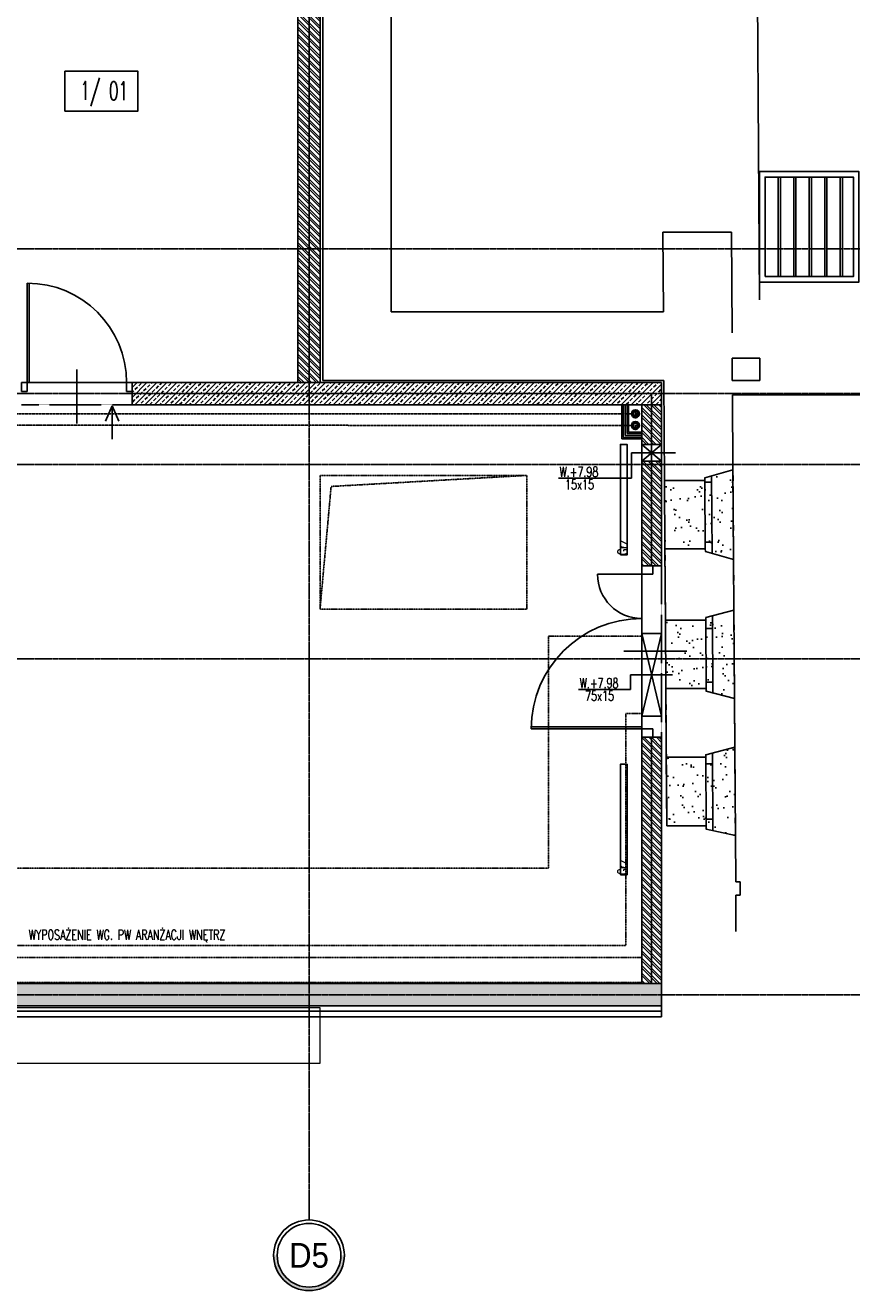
# Model space of a CAD drawing. Header units: inches. Extents: x 788 to 26783, y -4103 to 21.
# Tile 48 of 101: x 5797 to 6552, y -1969 to -823. Entities that reach past the tile are written whole.
import ezdxf
from ezdxf.enums import TextEntityAlignment as Align

# ---------------------------------------------------------------- set-up
doc = ezdxf.new("R2010")
doc.units = ezdxf.units.IN
doc.header["$MEASUREMENT"] = 0
for name, pattern in [('CENTER', [2, 1.25, -0.25, 0.25, -0.25]), ('DASHDOT', [1, 0.5, -0.25, 0, -0.25]), ('DASHED', [0.75, 0.5, -0.25]), ('DASHED2', [0.375, 0.25, -0.125])]:
    doc.linetypes.add(name, pattern=pattern)
doc.layers.add('0-sekcje', color=1, linetype='Continuous', lineweight=18)
for name, color, linetype in [('Drz---drzwi', 5, 'Continuous'), ('Ins-co', 2, 'Continuous'), ('Ins-el', 232, 'Continuous'), ('Ins-ppoz-opis', 240, 'Continuous'), ('Ins-went', 141, 'Continuous'), ('Ins-wod', 4, 'Continuous'), ('Opis-pom', 6, 'Continuous'), ('Opis_pom_ramka', 6, 'Continuous'), ('Os-osie glowne', 1, 'CENTER'), ('Os-osie-opis', 2, 'Continuous'), ('Pzt-bud wyburzane', 2, 'Continuous'), ('Pzt-bud wyburzane-hatch', 8, 'Continuous'), ('Sc-beton', 7, 'Continuous'), ('Sc-beton-hatch', 86, 'Continuous'), ('Sc-cegla pelna', 32, 'Continuous'), ('Sc-cegla pustak', 42, 'Continuous'), ('Sc-cegla pustak-hatch', 8, 'Continuous'), ('Sc-gk', 120, 'Continuous'), ('Sc-izolacja term-styropian', 151, 'STYROPIAN-KA'), ('Sc-nad', 5, 'DASHED2'), ('Sc-nadproza kon', 5, 'DASHED2'), ('Sch-opis', 51, 'Continuous'), ('W-idok', 8, 'Continuous'), ('W-otwor-strop', 1, 'Continuous'), ('W-otwor-strop-nad', 126, 'DASHED2'), ('W-przebicia-ściany', 223, 'Continuous')]:
    doc.layers.add(name, color=color, linetype=linetype)
doc.styles.add('dwg_opis duży', font='ARIAL.TTF', dxfattribs={"width": 0.9})
doc.styles.add('KA wymiar', font='romans.shx', dxfattribs={"width": 0.6})
doc.styles.add('ROMANS', font='romans', dxfattribs={"width": 0.85})
doc.linetypes.add('BATTING', pattern='A,0.0001,-0.1,[134,ltypeshp.shx,S=0.1,R=0,X=-0.1,Y=0],-0.2,[134,ltypeshp.shx,S=0.1,R=180,X=0.1,Y=0],-0.1', length=0.4001)
doc.linetypes.add('STYROPIAN-KA', pattern='A,0.0001,-0.1,[135,ltypeshp.shx,S=0.1,R=0,X=-0.1,Y=0],0,[135,ltypeshp.shx,S=0.1,R=180,X=0.1,Y=0],-0.1', length=0.2001)
doc.linetypes.add('ZIGZAG', pattern='A,0.00254,-5.08,[131,ltypeshp.shx,S=5.08,R=0,X=-5.08,Y=0],-10.16,[131,ltypeshp.shx,S=5.08,R=180,X=5.08,Y=0],-5.08', length=20.32254)
pattern_1 = [(45, (-46844.622, 16237.085), (-4.49012806, 4.49012806), []), (45, (-46840.132, 16237.085), (-4.49012806, 4.49012806), [3.175, -1.5875])]
pattern_2 = [(135, (-46844.6223, 16237.085), (-3.36759605, -3.36759605), []), (135, (-46844.6223, 16239.33), (-3.36759605, -3.36759605), [])]
pattern_3 = [(37.5, (149354.746, -44828.992), (-0.6299336, 19.2682377), [0, -15.2, 0, -17, 0, -16.25]), (7.5, (149354.746, -44828.992), (17.697767, 28.2214607), [0, -8.2, 0, -13.7, 0, -5.25]), (327.5, (149342.446, -44828.992), (31.1414186, 0.0565905), [0, -5, 0, -18, 0, -23.5]), (317.5, (149342.446, -44828.992), (30.061266, 8.7767556), [0, -2.5, 0, -11.8, 0, -13.5])]

# ---------------------------------------------------------------- blocks, each defined once
blk = doc.blocks.new('_0630_DRZWI_90')
at = {"ltscale": 7}
for p, q in [((5, 8), (5, 98)), ((6.8, 8), (6.8, 98))]:
    blk.add_line(p, q, dxfattribs=at)
at = {"ltscale": 25}
for p, q in [((50, 19.7), (50, -28.9)), ((5, 8), (0, 8)), ((0, 8), (5, 8)), ((0, 0), (0, 8)), ((5, 0), (0, 0)), ((5, 0), (0, 0)), ((95, 8), (5, 8)), ((5, 8), (5, 0)), ((95, 8), (95, 0)), ((100, 8), (95, 8)), ((95, 0), (100, 0)), ((95, 0), (100, 0)), ((100, 0), (100, 8))]:
    blk.add_line(p, q, dxfattribs=at)
at = {"ltscale": 7}
blk.add_arc((5, 8), 90, 0, 90, dxfattribs=at)
blk = doc.blocks.new('_DKGJHF')
at = {"ltscale": 7}
for p, q in [((-21.1, -77), (35.9, -77)), ((-5, -145.5), (-105, -145.5)), ((-5, -147.5), (-105, -147.5))]:
    blk.add_line(p, q, dxfattribs=at)
for points in [[(5, -7.5), (5, 0), (-5, 0), (-5, -7.5)], [(5, -155), (5, -147.5), (-5, -147.5), (-5, -155)]]:
    blk.add_lwpolyline(points, close=True, dxfattribs=at)
for points in [[(-45, -7.5), (-5, -7.5)], [(-5, -147.5), (-5, -7.5)]]:
    blk.add_lwpolyline(points, dxfattribs=at)
for centre, radius, start, end in [((-5, -7.5), 40, 180, 270), ((-5, -147.5), 100, 90, 180)]:
    blk.add_arc(centre, radius, start, end)
blk = doc.blocks.new('_opis_osi_liczbowy')
blk.add_hatch(color=256).paths.add_polyline_path([(32, 32), (32, 28.8, -1), (32, -28.8), (32, -32, 1)])
for radius in [32, 28.8]:
    blk.add_circle((32, 0), radius)
at = {"style": 'dwg_opis duży', "width": 0.9}
blk.add_attdef('AXNAMEH', text='', height=22.4, rotation=90, dxfattribs=at).set_placement((32, 0), align=Align.MIDDLE_CENTER)
blk = doc.blocks.new('_STRZAŁKA_WENT')
for q in [(-6, -14), (0, -30.2), (6, -14)]:
    blk.add_line((0, 0), q)
blk = doc.blocks.new('_opis_pom_metka')
at = {"layer": 'Opis_pom_ramka'}
blk.add_lwpolyline([(-33.1, 0), (32.9, 0), (32.9, -36), (-33.1, -36)], close=True, dxfattribs=at)
at = {"style": 'KA wymiar', "width": 0.6}
blk.add_attdef('KO/', text='', height=16.8, dxfattribs=at).set_placement((3.5, -25.9), align=Align.RIGHT)
blk.add_attdef('NR', (3.8, -26.2), '', height=16.8, dxfattribs=at)

msp = doc.modelspace()

# ---------------------------------------------------------------- hatches: boundary and pattern name
at = {"layer": 'Pzt-bud wyburzane-hatch'}
h = msp.add_hatch(dxfattribs=at)
h.set_pattern_fill('AR-SAND', color=256, scale=10, style=0)
h.set_pattern_definition(pattern_3)
h.paths.add_polyline_path([(6412.1, -1235.3), (6375.5, -1235.3), (6375.9, -1277.3), (6412.4, -1277.3)])
h.paths.add_polyline_path([(6412.4, -1277.3), (6375.9, -1277.3), (6376, -1297.3), (6412.5, -1297.3)])
h.paths.add_polyline_path([(6418.1, -1231.3), (6412.1, -1233), (6412.1, -1235.3), (6412.1, -1235.3), (6412.1, -1237), (6418.1, -1237)])
h.paths.add_polyline_path([(6418.1, -1237), (6412.1, -1237), (6412.4, -1277.3), (6418.4, -1277.3)])
h.paths.add_polyline_path([(6437.5, -1225.8), (6418.1, -1231.3), (6418.4, -1277.3), (6437.9, -1277.3)])
h.paths.add_polyline_path([(6418.4, -1277.3), (6412.4, -1277.3), (6412.5, -1291.3), (6418.5, -1291.3)])
h.paths.add_polyline_path([(6418.5, -1291.3), (6412.5, -1291.3), (6412.5, -1297.3), (6412.6, -1299.6), (6418.6, -1301.3)])
h.paths.add_polyline_path([(6437.9, -1277.3), (6418.4, -1277.3), (6418.6, -1301.3), (6438.1, -1306.8)])
h.paths.add_polyline_path([(6418.9, -1358), (6413, -1359.5), (6413, -1361.8), (6413, -1369.5), (6419, -1369.5)])
h = msp.add_hatch(dxfattribs=at)
h.set_pattern_fill('AR-SAND', color=256, scale=10, style=0)
h.set_pattern_definition(pattern_3)
edge = h.paths.add_edge_path()
edge.add_line((6413, -1361.8), (6413, -1359.5))
edge.add_line((6413, -1359.5), (6438.4, -1352.8))
edge.add_line((6438.4, -1352.8), (6438.4, -1352.8))
edge.add_line((6438.4, -1352.8), (6438.9, -1432.8))
edge.add_line((6438.9, -1432.8), (6413.4, -1426.1))
edge.add_line((6413.4, -1426.1), (6413.4, -1423.8))
edge.add_line((6413.4, -1423.8), (6376.8, -1423.8))
edge.add_line((6376.8, -1423.8), (6376.8, -1423.8))
edge.add_line((6376.8, -1423.8), (6376.3, -1340.1))
edge.add_line((6376.3, -1340.1), (6376.4, -1361.8))
edge.add_line((6376.4, -1361.8), (6376.4, -1361.8))
edge.add_line((6376.4, -1361.8), (6376.4, -1361.8))
edge.add_line((6376.4, -1361.8), (6376.4, -1361.8))
edge.add_line((6376.4, -1361.8), (6413, -1361.8))
h = msp.add_hatch(dxfattribs=at)
h.set_pattern_fill('AR-SAND', color=256, scale=10, style=0)
h.set_pattern_definition(pattern_3)
h.paths.add_polyline_path([(6413, -1485.9), (6377.3, -1485.9), (6377.7, -1547.9), (6413.4, -1547.9)])
h.paths.add_polyline_path([(6418.9, -1482), (6412.9, -1483.6), (6413, -1485.9), (6413, -1491.9), (6419, -1491.9)])
h.paths.add_polyline_path([(6419, -1491.9), (6413, -1491.9), (6413.3, -1541.9), (6419.3, -1541.9)])
h.paths.add_polyline_path([(6419.3, -1541.9), (6413.3, -1541.9), (6413.4, -1547.9), (6413.4, -1547.9), (6413.4, -1551.1), (6419.4, -1552.4)])
h.paths.add_polyline_path([(6439.2, -1476.9), (6418.9, -1482), (6419.4, -1552.4), (6439.7, -1556.8)])
at = {"layer": 'Sc-beton-hatch'}
h = msp.add_hatch(dxfattribs=at)
h.set_pattern_fill('ANSI33', color=256, style=0)
h.set_pattern_definition(pattern_1)
h.paths.add_polyline_path([(6372.9, -1156.8), (6053.9, -1156.8), (6053.9, -1166.8), (6372.9, -1166.8)])
h.paths.add_polyline_path([(6372.9, -1146.8), (6063.9, -1146.8), (6053.9, -1146.8), (6053.9, -1156.8), (6372.9, -1156.8)])
h.paths.add_polyline_path([(6053.9, -1146.8), (5893.9, -1146.8), (5893.9, -1154.8), (5893.9, -1156.8), (6053.9, -1156.8)])
h.paths.add_polyline_path([(6053.9, -1156.8), (5893.9, -1156.8), (5893.9, -1166.8), (6053.9, -1166.8)])
h = msp.add_hatch(dxfattribs=at)
h.set_pattern_fill('ANSI33', color=256, style=0)
h.set_pattern_definition(pattern_1)
h.paths.add_polyline_path([(5501, -1700.8), (5238.9, -1700.8), (5238.9, -1710.8), (5501, -1710.8)])
h.paths.add_polyline_path([(5501, -1690.8), (5248.9, -1690.8), (5248.9, -1687.8), (5238.9, -1687.8), (5238.9, -1700.8), (5501, -1700.8)])
h.paths.add_polyline_path([(5248.9, -1396.8), (5238.9, -1396.8), (5238.9, -1662.8), (5248.9, -1662.8)])
h.paths.add_polyline_path([(5238.9, -1396.8), (5228.9, -1396.8), (5228.9, -1662.8), (5238.9, -1662.8)])
h.paths.add_polyline_path([(5248.9, -1386.8), (5238.9, -1386.8), (5238.9, -1396.8), (5248.9, -1396.8)])
h.paths.add_polyline_path([(5238.9, -1386.8), (5228.9, -1386.8), (5228.9, -1396.8), (5238.9, -1396.8)])
h.paths.add_polyline_path([(5769.9, -1700.8), (5501, -1700.8), (5501, -1710.8), (5769.9, -1710.8)])
h.paths.add_polyline_path([(5769.9, -1690.8), (5501, -1690.8), (5501, -1700.8), (5769.9, -1700.8)])
h.paths.add_polyline_path([(6053.9, -1700.8), (5769.9, -1700.8), (5769.9, -1710.8), (6053.9, -1710.8)])
h.paths.add_polyline_path([(6053.9, -1690.8), (5769.9, -1690.8), (5769.9, -1700.8), (6053.9, -1700.8)])
h.paths.add_polyline_path([(6372.9, -1700.8), (6053.9, -1700.8), (6053.9, -1710.8), (6372.9, -1710.8)])
h.paths.add_polyline_path([(6372.9, -1690.8), (6053.9, -1690.8), (6053.9, -1700.8), (6372.9, -1700.8)])
at = {"layer": 'Sc-cegla pustak-hatch'}
h = msp.add_hatch(dxfattribs=at)
h.set_pattern_fill('ANSI32', color=256, scale=0.5, angle=90, style=0)
h.set_pattern_definition(pattern_2)
h.paths.add_polyline_path([(6043.9, -1146.8), (6053.9, -1146.8), (6053.9, -1025.8), (6043.9, -1025.8)])
h.paths.add_polyline_path([(6063.9, -1025.8), (6053.9, -1025.8), (6053.9, -1146.8), (6063.9, -1146.8)])
h.paths.add_polyline_path([(6053.9, -1025.8), (6063.9, -1025.8), (6063.9, -691.8), (6053.9, -691.8)])
h.paths.add_polyline_path([(6053.9, -691.8), (6043.9, -691.8), (6043.9, -1025.8), (6053.9, -1025.8)])
h.paths.add_polyline_path([(6053.9, -560.8), (6043.9, -560.8), (6043.9, -691.8), (6053.9, -691.8)])
h.paths.add_polyline_path([(6053.9, -691.8), (6063.9, -691.8), (6063.9, -560.8), (6053.9, -560.8)])
h.paths.add_polyline_path([(6045.5, -640.9), (6062.4, -640.9), (6062.4, -658.2), (6045.5, -658.2)], flags=9)
h = msp.add_hatch(dxfattribs=at)
h.set_pattern_fill('ANSI32', color=256, scale=0.5, angle=90, style=0)
h.set_pattern_definition(pattern_2)
h.paths.add_polyline_path([(6354.9, -1202.8), (6372.9, -1202.8), (6372.9, -1166.8), (6354.9, -1166.8)])
h.paths.add_polyline_path([(6372.9, -1220.8), (6372.9, -1217.8), (6354.9, -1217.8), (6354.9, -1220.8)])
h.paths.add_polyline_path([(6354.9, -1220.8), (6354.9, -1312.8), (6364.9, -1312.8), (6372.9, -1312.8), (6372.9, -1220.8)])
h.paths.add_polyline_path([(6372.9, -1467.8), (6354.9, -1467.8), (6354.9, -1690.8), (6372.9, -1690.8)])
h.paths.add_polyline_path([(6356, -1189.3), (6371.9, -1189.3), (6371.9, -1206.5), (6356, -1206.5)], flags=9)
h.paths.add_polyline_path([(6356, -1534.6), (6371.9, -1534.6), (6371.9, -1551.9), (6356, -1551.9)], flags=24)

# ---------------------------------------------------------------- linework, layer by layer
at = {"layer": '0-sekcje'}
msp.add_lwpolyline([(5248.9, -1762.8), (5248.9, -1762.8), (5248.9, -1762.8), (6063.9, -1762.8), (6063.9, -1712.8), (5248.9, -1712.8), (5248.9, -1762.8)], dxfattribs=at)
at = {"layer": 'Ins-co', "linetype": 'CENTER', "ltscale": 0.2}
for p, q in [((5168, -1175, 0), (6345.6, -1175, 0)), ((5229.1, -1185.1), (6345.6, -1185.6, 0))]:
    msp.add_line(p, q, dxfattribs=at)
at = {"layer": 'Ins-co', "linetype": 'DASHDOT', "ltscale": 3}
for p, q in [((6353.6, -1175, 0), (6344.9, -1175, 0)), ((6349.3, -1179.4, 0), (6349.3, -1170.7, 0)), ((6353.6, -1185.6, 0), (6344.9, -1185.6, 0)), ((6349.3, -1189.9, 0), (6349.3, -1181.2, 0))]:
    msp.add_line(p, q, dxfattribs=at)
at = {"layer": 'Ins-co'}
for points in [[(6335.6, -1302.7), (6341.7, -1302.7), (6341.7, -1202.7), (6335.6, -1202.7)], [(6335.6, -1592.2), (6341.7, -1592.2), (6341.7, -1492.2), (6335.6, -1492.2)]]:
    msp.add_lwpolyline(points, close=True, dxfattribs=at)
for centre, radius in [((6349.3, -1175, 0), 3.62), ((6349.3, -1175, 0), 2.56), ((6349.3, -1175, 0), 2.08), ((6349.3, -1185.6, 0), 3.62), ((6349.3, -1185.6, 0), 2.56), ((6349.3, -1185.6, 0), 2.08)]:
    msp.add_circle(centre, radius, dxfattribs=at)
at = {"layer": 'Ins-el', "linetype": 'DASHED', "ltscale": 0.5}
for p, q in [((6270.6, -1376.3), (6354.9, -1376.3)), ((6270.6, -1586.4), (6270.6, -1376.3)), ((6340.6, -1446.3), (6354.9, -1446.3)), ((5358.7, -1586.4), (6270.6, -1586.4))]:
    msp.add_line(p, q, dxfattribs=at)
msp.add_lwpolyline([(5248.9, -1361.8), (5288.7, -1361.8), (5288.7, -1656.4), (6340.6, -1656.4), (6340.6, -1446.3)], dxfattribs=at)
at = {"layer": 'Ins-ppoz-opis', "linetype": 'ZIGZAG', "ltscale": 0.035}
for points in [[(6363.9, -1156.8), (6053.9, -1156.8), (6053.9, -540.8)], [(6363.9, -1156.8), (6363.9, -1312.8)], [(6363.9, -1690.8), (6363.9, -1467.8)]]:
    msp.add_lwpolyline(points, dxfattribs=at)
at = {"layer": 'Ins-wod', "linetype": 'DASHED2'}
for points in [[(5272.4, -1667.3), (6354.9, -1667.3)], [(5249.9, -1689.8), (6354.9, -1689.8)]]:
    msp.add_lwpolyline(points, dxfattribs=at)
at = {"layer": 'Os-osie glowne'}
for points in [[(6053.9, -325.8), (6053.9, -1888.7)], [(3863.9, -1025.8), (6552.2, -1025.8)], [(3863.9, -1156.8), (6552.2, -1156.8)], [(3863.9, -1220.8), (6552.2, -1220.8)], [(3863.9, -1396.8), (6552.2, -1396.8)], [(3863.9, -1700.8), (6552.2, -1700.8)]]:
    msp.add_lwpolyline(points, dxfattribs=at)
at = {"layer": 'Os-osie-opis'}
msp.add_lwpolyline([(6053.9, -1888.7), (6053.9, -1904.7)], dxfattribs=at)
at = {"layer": 'Pzt-bud wyburzane'}
for p, q in [((6438.4, -1352.8), (6438.1, -1306.8)), ((6439.2, -1476.9), (6438.9, -1432.8))]:
    msp.add_line(p, q, dxfattribs=at)
for points in [[(6375.5, -1235.3), (6376, -1297.3)], [(6412.5, -1297.3), (6412.1, -1235.3)], [(6418.6, -1301.3), (6418.1, -1231.3)], [(6437.5, -1225.8), (6438.1, -1306.8)], [(6412.1, -1237), (6418.1, -1237)], [(6412.5, -1291.3), (6418.5, -1291.3)], [(6376.4, -1361.8), (6376, -1297.3)], [(6376, -1297.3), (6412.5, -1297.3), (6412.6, -1299.6), (6438.1, -1306.8)], [(6376.4, -1361.8), (6413, -1361.8), (6413, -1359.5), (6438.4, -1352.8)], [(6376.4, -1361.8), (6376.8, -1423.8)], [(6413.4, -1423.8), (6413, -1361.8)], [(6419.4, -1427.7), (6418.9, -1358)], [(6438.4, -1352.8), (6438.9, -1432.8)], [(6413, -1369.5), (6419, -1369.5)], [(6413.4, -1417.8), (6419.3, -1417.8)], [(6376.8, -1423.8), (6413.4, -1423.8), (6413.4, -1426.1), (6438.9, -1432.8)], [(6377.2, -1485.9), (6376.8, -1423.8)], [(6377.2, -1485.9), (6413, -1485.9), (6412.9, -1483.6), (6439.2, -1476.9)], [(6439.2, -1476.9), (6439.7, -1556.8)], [(6377.2, -1485.9), (6377.7, -1547.9)], [(6413.4, -1547.9), (6413, -1485.9)], [(6419.4, -1552.4), (6418.9, -1482)], [(6413, -1491.9), (6419, -1491.9)], [(6413.4, -1541.9), (6419.3, -1541.9)]]:
    msp.add_lwpolyline(points, dxfattribs=at)
at = {"layer": 'Sc-beton'}
for p, q in [((6372.9, -1146.8), (6372.9, -1166.8)), ((6372.9, -1690.8), (6372.9, -1710.8)), ((6372.9, -1710.8), (4078.9, -1710.8))]:
    msp.add_line(p, q, dxfattribs=at)
for points in [[(5893.9, -1146.8), (6063.9, -1146.8)], [(5893.9, -1146.8), (5893.9, -1166.8)], [(6063.9, -1146.8), (6372.9, -1146.8)], [(5893.9, -1166.8), (6372.9, -1166.8)], [(6372.9, -1690.8), (5248.9, -1690.8)]]:
    msp.add_lwpolyline(points, dxfattribs=at)
at = {"layer": 'Sc-cegla pelna'}
for p, q in [((6066.3, -1144.8), (6066.3, -540.8)), ((6128.3, -1082.8), (6128.3, -602.8)), ((6374.1, -1010.8), (6436.1, -1010.8)), ((6436.7, -1101.8), (6436.1, -1010.8)), ((6374.6, -1082.8), (6128.3, -1082.8)), ((6375, -1144.8), (6066.3, -1144.8)), ((6437.1, -1157.8), (6552.2, -1157.8)), ((6437.5, -1225.8), (6437.1, -1157.8)), ((6440, -1598.8), (6439.7, -1556.8)), ((6444, -1598.8), (6440, -1598.8)), ((6444, -1598.8), (6444, -1610.8)), ((6440.2, -1643.6), (6440, -1610.8)), ((6444, -1610.8), (6440, -1610.8))]:
    msp.add_line(p, q, dxfattribs=at)
for points in [[(6374.5, -1082.8), (6374.1, -1010.8)], [(6375.5, -1235.3), (6375, -1144.8)], [(6375.6, -1235.3), (6412.1, -1235.3), (6412.1, -1233), (6437.5, -1225.8)], [(6377.7, -1547.9), (6413.4, -1547.9), (6413.4, -1551.1), (6439.7, -1556.8)]]:
    msp.add_lwpolyline(points, dxfattribs=at)
at = {"layer": 'Sc-cegla pustak'}
for p, q in [((6043.9, -560.8), (6043.9, -1146.8)), ((6063.9, -560.8), (6063.9, -1146.8)), ((6354.9, -1166.8), (6354.9, -1312.8)), ((6372.9, -1166.8), (6372.9, -1312.8)), ((6354.9, -1467.8), (6354.9, -1690.8)), ((6372.9, -1467.8), (6372.9, -1690.8))]:
    msp.add_line(p, q, dxfattribs=at)
for points in [[(6354.9, -1312.8), (6372.9, -1312.8)], [(6354.9, -1467.8), (6372.9, -1467.8)]]:
    msp.add_lwpolyline(points, dxfattribs=at)
at = {"layer": 'Sc-gk'}
for p, q in [((6336.9, -1166.8), (6336.9, -1197.8)), ((6338.1, -1166.8), (6338.1, -1196.6)), ((6341.7, -1166.8), (6341.7, -1193)), ((6342.9, -1166.8), (6342.9, -1191.8))]:
    msp.add_line(p, q, dxfattribs=at)
at = {"layer": 'Sc-gk', "linetype": 'BATTING', "ltscale": 0.09}
msp.add_line((6339.9, -1166.8), (6339.9, -1194.8), dxfattribs=at)
at = {"layer": 'Sc-gk'}
for points in [[(6336.9, -1197.8), (6354.9, -1197.8)], [(6338.1, -1196.6), (6354.9, -1196.6)], [(6341.7, -1193), (6354.9, -1193)], [(6342.9, -1191.8), (6354.9, -1191.8)]]:
    msp.add_lwpolyline(points, dxfattribs=at)
at = {"layer": 'Sc-gk', "linetype": 'BATTING', "ltscale": 0.09}
msp.add_lwpolyline([(6339.9, -1194.8), (6354.9, -1194.8)], dxfattribs=at)
at = {"layer": 'Sc-izolacja term-styropian', "linetype": 'ZIGZAG', "ltscale": 0.018}
msp.add_line((6372.9, -1715.8), (4073.9, -1715.8), dxfattribs=at)
at = {"layer": 'Sc-izolacja term-styropian', "linetype": 'ByBlock'}
msp.add_line((6372.9, -1720.8), (4068.9, -1720.8), dxfattribs=at)
msp.add_lwpolyline([(6372.9, -1710.8), (6372.9, -1720.8)], dxfattribs=at)
at = {"layer": 'Sc-nad', "ltscale": 40}
for p, q in [((6377.7, -1547.9), (6375.5, -1235.3)), ((6437.5, -1225.8), (6439.7, -1556.8))]:
    msp.add_line(p, q, dxfattribs=at)
at = {"layer": 'Sc-nadproza kon', "linetype": 'DASHDOT', "ltscale": 0.5}
for points in [[(5893.9, -1166.8), (5793.9, -1166.8)], [(6372.9, -1467.8), (6372.9, -1312.8)]]:
    msp.add_lwpolyline(points, dxfattribs=at)
at = {"layer": 'W-idok'}
msp.add_line((6461.5, -1071.8), (6458.5, -627.8), dxfattribs=at)
for points in [[(6461.5, -1055.8), (6461.5, -1055.8), (6551.5, -1055.8), (6551.5, -955.8), (6461.5, -955.8), (6461.5, -1055.8)], [(6478.5, -960.8), (6478.5, -1050.8)], [(6480.5, -960.8), (6480.5, -1050.8)], [(6492.5, -960.8), (6492.5, -1050.8)], [(6494.5, -960.8), (6494.5, -1050.8)], [(6506.5, -960.8), (6506.5, -1050.8)], [(6508.5, -960.8), (6508.5, -1050.8)], [(6520.5, -960.8), (6520.5, -1050.8)], [(6522.5, -960.8), (6522.5, -1050.8)], [(6534.5, -960.8), (6534.5, -1050.8)], [(6536.5, -960.8), (6536.5, -1050.8)]]:
    msp.add_lwpolyline(points, dxfattribs=at)
msp.add_lwpolyline([(6466.5, -1050.8), (6546.5, -1050.8), (6546.5, -960.8), (6466.5, -960.8)], close=True, dxfattribs=at)
at = {"layer": 'W-otwor-strop'}
msp.add_lwpolyline([(6436.8, -1144.8), (6436.8, -1124.8), (6461.8, -1124.8), (6461.8, -1144.8)], close=True, dxfattribs=at)
at = {"layer": 'W-otwor-strop-nad', "linetype": 'DASHED', "ltscale": 0.5}
msp.add_lwpolyline([(6250.9, -1351.8), (6250.9, -1230.8), (6063.9, -1230.8), (6063.9, -1351.8)], close=True, dxfattribs=at)
msp.add_lwpolyline([(6063.9, -1351.8), (6073.9, -1240.8), (6250.9, -1230.8)], dxfattribs=at)
at = {"layer": 'W-przebicia-ściany'}
for p, q in [((6345.8, -1233.4), (6279.7, -1233.4)), ((6344.8, -1424.6), (6297.8, -1424.6))]:
    msp.add_line(p, q, dxfattribs=at)
for points in [[(6345.8, -1210.3), (6385.5, -1210.3)], [(6345.8, -1210.3), (6345.8, -1233.4)], [(6372.9, -1202.8), (6354.9, -1202.8)], [(6372.9, -1217.8), (6354.9, -1202.8)], [(6354.9, -1217.8), (6372.9, -1202.8)], [(6372.9, -1217.8), (6354.9, -1217.8)], [(6372.9, -1373.8), (6354.9, -1373.8)], [(6372.9, -1448.8), (6354.9, -1373.8)], [(6372.9, -1373.8), (6354.9, -1448.8)], [(6344.8, -1411.3), (6382.9, -1411.3)], [(6344.8, -1424.6), (6344.8, -1411.3)], [(6372.9, -1448.8), (6354.9, -1448.8)]]:
    msp.add_lwpolyline(points, dxfattribs=at)

# ---------------------------------------------------------------- block references
at = {"layer": 'Drz---drzwi'}
for name, p in [('_0630_DRZWI_90', (5793.9, -1154.8)), ('_DKGJHF', (6359.9, -1312.8))]:
    msp.add_blockref(name, p, dxfattribs=at)
at = {"layer": 'Ins-went', "xscale": -1}
msp.add_blockref('_STRZAŁKA_WENT', (5875.8, -1167.8), dxfattribs=at)
at = {"layer": 'Opis-pom'}
ref = msp.add_blockref('_opis_pom_metka', (5866.2, -865), dxfattribs=at)
ref.add_attrib('KO/', '1/', dxfattribs={"layer": '0', "height": 16.8, "style": 'KA wymiar', "width": 0.6}).set_placement((5865.2, -890.9), align=Align.RIGHT)
ref.add_attrib('NR', '01', (5872.9, -891.2), dxfattribs={"layer": '0', "height": 16.8, "style": 'KA wymiar', "width": 0.6})
at = {"layer": 'Os-osie-opis'}
ref = msp.add_blockref('_opis_osi_liczbowy', (6053.9, -1904.7), dxfattribs=dict(at, rotation=270))
ref.add_attrib('AXNAMEH', 'D5', dxfattribs={"layer": '0', "height": 22.4, "style": 'dwg_opis duży', "width": 0.9}).set_placement((6053.9, -1936.7), align=Align.MIDDLE_CENTER)

# ---------------------------------------------------------------- texts
at = {"layer": 'Ins-co', "style": 'ROMANS', "width": 0.7}
for p in [(6342.1, -1302.9, 0), (6342.1, -1592.3, 0)]:
    msp.add_text('Grz.', height=9, rotation=90, dxfattribs=at).set_placement(p)
at = {"layer": 'Sch-opis', "style": 'ROMANS', "width": 0.7}
msp.add_text('WYPOSAŻENIE WG. PW ARANŻACJI WNĘTRZ', height=9, dxfattribs=at).set_placement((5800.3, -1651.1))
at = {"layer": 'W-przebicia-ściany', "style": 'ROMANS', "width": 0.7}
for s, p in [('W.+7.98', (6280.6, -1232.1)), ('15x15', (6285.5, -1243.5)), ('W.+7.98', (6298.8, -1423.3)), ('75x15', (6303.7, -1434.7))]:
    msp.add_text(s, height=9, dxfattribs=at).set_placement(p)

doc.saveas('drawing.dxf')
